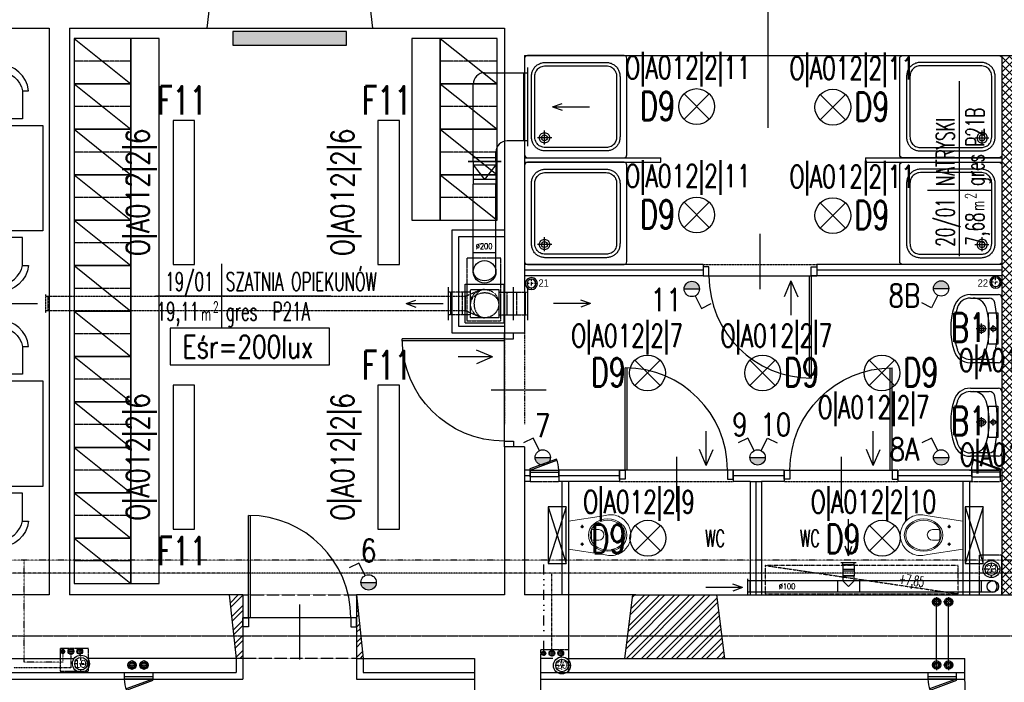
# Model space of a CAD drawing. Header units: inches. Extents: x -281236 to -70395, y 38777 to 102341.
# Tile 52 of 244: x -140595 to -139728, y 43650 to 44234. Entities that reach past the tile are written whole.
import ezdxf
from ezdxf.enums import TextEntityAlignment as Align

# ---------------------------------------------------------------- set-up
doc = ezdxf.new("R2010")
doc.units = ezdxf.units.IN
doc.header["$MEASUREMENT"] = 0
for name, pattern in [('00-inst$0$DASHDOT', [1, 0.5, -0.25, 0, -0.25]), ('CENTER', [2, 1.25, -0.25, 0.25, -0.25]), ('DASHDOT', [1, 0.5, -0.25, 0, -0.25]), ('DASHED', [0.75, 0.5, -0.25]), ('DASHED2', [0.375, 0.25, -0.125]), ('DIVIDE', [31.75, 12.7, -6.35, 0, -6.35, 0, -6.35])]:
    doc.linetypes.add(name, pattern=pattern)
doc.layers.get('0').update_dxf_attribs({"color": 101})
doc.layers.add('B-co-rury powrót', color=170, linetype='DASHED', lineweight=30)
doc.layers.add('ha_sc_proj', color=251, linetype='Continuous', lineweight=13)
for name, color, linetype in [('Drz---drzwi', 5, 'Continuous'), ('E-90', 6, 'Continuous'), ('E-OPIS-POM', 6, 'Continuous'), ('E35', 6, 'Continuous'), ('Ins-kan', 54, 'Continuous'), ('Ins-went', 141, 'Continuous'), ('Ins-went-opis', 141, 'Continuous'), ('Ins-wod', 152, 'Continuous'), ('Mco-piony', 10, 'Continuous'), ('Mks-piony', 86, 'Continuous'), ('Mw-cr-rury', 160, 'DIVIDE'), ('Mw-wc-rury', 160, 'DASHDOT'), ('Okn---okna', 5, 'Continuous'), ('Os-osie glowne', 8, 'CENTER'), ('piony_K_nr', 240, 'Continuous'), ('Sc-cegla pelna', 32, 'Continuous'), ('Sc-cegla pelna-hatch', 8, 'Continuous'), ('Sc-gazobeton', 45, 'Continuous'), ('Sc-gk', 120, 'Continuous'), ('Sc-gk-hatch', 8, 'Continuous'), ('Sc-nad', 5, 'DASHED2'), ('Sc-nadproza kon', 5, 'DASHED2'), ('Sc-systemowe', 150, 'Continuous'), ('stelaż_wc', 64, 'Continuous'), ('Suf-widok', 8, 'Continuous'), ('W-otwor-strop', 126, 'Continuous'), ('Wyp-grzejniki', 56, 'Continuous'), ('Wyp-meble', 155, 'Continuous'), ('Wyp-sanitar', 131, 'Continuous')]:
    doc.layers.add(name, color=color, linetype=linetype)
doc.styles.add('dwg_opis podstawowy', font='romans.shx', dxfattribs={"width": 0.9})
doc.styles.add('KA wymiar', font='romans.shx', dxfattribs={"width": 0.6})
doc.styles.add('ROMANS', font='romans', dxfattribs={"width": 0.85})
doc.styles.add('TYTUL2', font='ARIAL.TTF')
doc.linetypes.add('BATTING', pattern='A,0.0001,-0.1,[134,ltypeshp.shx,S=0.1,R=0,X=-0.1,Y=0],-0.2,[134,ltypeshp.shx,S=0.1,R=180,X=0.1,Y=0],-0.1', length=0.4001)
pattern_1 = [(45, (0.613, 0), (-6.6291261, 6.6291261), []), (45, (5.032, 0), (-6.6291261, 6.6291261), [])]

# ---------------------------------------------------------------- blocks, each defined once
blk = doc.blocks.new('W029')
for points in [[(-53.78, 76.9), (-59.03, 76.9, -0.895014), (-7.4, 76.9), (-12.96, 76.9, 0.825539), (-53.71, 76.86), (-53.71, 52.3), (-12.96, 52.3), (-12.96, 76.9)], [(8.36, 76.9), (3.1, 76.9, -0.895014), (54.73, 76.9), (49.18, 76.9, 0.825539), (8.43, 76.86), (8.43, 52.3), (49.18, 52.3), (49.18, 76.9)], [(-53.78, -76.9), (-59.03, -76.9, 0.895014), (-7.4, -76.9), (-12.96, -76.9, -0.825539), (-53.71, -76.86), (-53.71, -52.3), (-12.96, -52.3), (-12.96, -76.9)], [(8.36, -76.9), (3.1, -76.9, 0.895014), (54.73, -76.9), (49.18, -76.9, -0.825539), (8.43, -76.86), (8.43, -52.3), (49.18, -52.3), (49.18, -76.9)]]:
    blk.add_lwpolyline(points, format="xyb")
at = {"linetype": 'Continuous'}
blk.add_lwpolyline([(-71.54, 46.41), (71.54, 46.41), (71.54, -46.41), (-71.54, -46.41), (-71.54, 46.41)], dxfattribs=at)
blk = doc.blocks.new('_kdfjgkfh')
at = {"linetype": 'Continuous'}
for p, q in [((40, 0), (0, 0)), ((0, 0), (0, -50)), ((0, -50), (40, 0)), ((40, -50), (40, 0)), ((0, -50), (40, -50))]:
    blk.add_line(p, q, dxfattribs=at)
at = {"linetype": 'DASHED', "ltscale": 0.2}
blk.add_line((20, 0), (20, -50), dxfattribs=at)
blk = doc.blocks.new('pow')
for p, q in [((0, 0.523), (0, -0.523)), ((-1.075, 0), (1.78, 0))]:
    blk.add_line(p, q)
at = {"style": 'KA wymiar', "width": 0.6}
for s, height, p in [('2', 0.18, (-0.139, -0.27)), ('m', 0.21, (-0.333, -0.401))]:
    blk.add_text(s, height=height, dxfattribs=at).set_placement(p)
for tag, p in [('01', (-0.131, 0.084)), ('000.00', (-0.364, -0.401))]:
    blk.add_attdef(tag, text='', height=0.3, dxfattribs=at).set_placement(p, align=Align.RIGHT)
for tag, p in [('POMIESZCZENIE', (0.071, 0.084)), ('POSADZKA', (0.071, -0.401))]:
    blk.add_attdef(tag, p, '', height=0.3, dxfattribs=at)
blk = doc.blocks.new('_0630_DRZWI_90')
at = {"ltscale": 7}
for p, q in [((5, 8), (5, 98)), ((6.8, 8), (6.8, 97.98))]:
    blk.add_line(p, q, dxfattribs=at)
at = {"ltscale": 25}
for p, q in [((50, 19.7), (50, -28.9)), ((5, 8), (0, 8)), ((0, 8), (5, 8)), ((0, 0), (0, 8)), ((5, 0), (0, 0)), ((5, 0), (0, 0)), ((95, 8), (5, 8)), ((5, 8), (5, 0)), ((95, 8), (95, 0)), ((100, 8), (95, 8)), ((95, 0), (100, 0)), ((95, 0), (100, 0)), ((100, 0), (100, 8))]:
    blk.add_line(p, q, dxfattribs=at)
at = {"ltscale": 7}
blk.add_arc((5, 8), 90, 0, 90, dxfattribs=at)
blk = doc.blocks.new('umywalka_60x45')
at = {"ltscale": 25}
for p, q in [((-27, 0), (27, 0)), ((-30, -27.72), (-30, -3)), ((3, -7.5), (-3, -7.5)), ((0, -4.5), (0, -10.5)), ((30, -3), (30, -27.72)), ((-27, -27.72), (-27, -11.03)), ((0, -13.5), (0, -22.5)), ((27, -11.03), (27, -27.72)), ((4.5, -18), (-4.5, -18))]:
    blk.add_line(p, q, dxfattribs=at)
for centre, radius in [((0, -7.5), 2), ((0, -18), 3.5), ((0, -18), 2)]:
    blk.add_circle(centre, radius, dxfattribs=at)
for centre, radius, start, end in [((27, -3), 3, 0, 90), ((-27, -3), 3, 90, 180), ((-22, -11.03), 5, 100.52627, 180), ((0, -129.43), 125.43, 79.47373, 100.52627), ((22, -11.03), 5, 0, 79.47373), ((-15, -25.28), 12, 107.3129, 180), ((0, -73.4), 62.4, 72.6871, 107.3129), ((15, -25.28), 12, 0, 72.6871), ((-15, -27.72), 15, 180, 252.6871), ((-15, -27.72), 12, 180, 252.6871), ((15, -27.72), 12, 287.3129, 0), ((15, -27.72), 15, 287.3129, 0), ((0, 20.4), 65.4, 252.6871, 287.3129), ((0, 20.4), 62.4, 252.6871, 287.3129)]:
    blk.add_arc(centre, radius, start, end, dxfattribs=at)
blk = doc.blocks.new('_gslkflhklgj')
at = {"linetype": '00-inst$0$DASHDOT', "ltscale": 5}
for p, q in [((7.5, 0), (-7.5, 0)), ((0, -7.5), (0, 7.5))]:
    blk.add_line(p, q, dxfattribs=at)
for radius in [7.5, 5.5]:
    blk.add_circle((0, 0), radius)
blk = doc.blocks.new('_KOLO_WC_PODWIESZONE')
at = {"lineweight": 0}
for p, q in [((-12.21, 0), (-17.15, -30.7)), ((-12.21, 0), (12.21, 0)), ((12.21, 0), (17.15, -30.7)), ((-8.01, -11.98), (-9.42, -11.98)), ((-8.01, -11.98), (-8.01, -10.54)), ((-8.01, -11.98), (-6.53, -11.98)), ((-8.01, -11.98), (-8.01, -13.41)), ((7.49, -11.98), (6.08, -11.98)), ((7.49, -11.98), (7.49, -10.54)), ((7.49, -11.98), (8.97, -11.98)), ((7.49, -11.98), (7.49, -13.41)), ((-4.44, -21.51), (-4.44, -26.77)), ((-3.5, -20.21), (4, -20.21)), ((4.94, -21.51), (4.94, -26.77)), ((-17.15, -30.7), (-17.82, -35.14)), ((17.15, -30.7), (17.82, -35.14)), ((-17.82, -35.14), (-17.77, -39.69)), ((-17.77, -39.69), (-17.51, -41.08)), ((-17.51, -41.08), (-17.12, -42.53)), ((-17.12, -42.53), (-16.6, -43.93)), ((17.12, -42.53), (16.6, -43.93)), ((17.51, -41.08), (17.12, -42.53)), ((17.77, -39.69), (17.51, -41.08)), ((17.82, -35.14), (17.77, -39.69)), ((-16.6, -43.93), (-15.97, -45.29)), ((-15.97, -45.29), (-15.22, -46.59)), ((-15.22, -46.59), (-14.37, -47.83)), ((-14.37, -47.83), (-13.41, -48.99)), ((-13.41, -48.99), (-11.77, -50.6)), ((-11.77, -50.6), (-10, -51.94)), ((-10, -51.94), (-8.71, -52.72)), ((10, -51.94), (8.71, -52.72)), ((11.77, -50.6), (10, -51.94)), ((13.41, -48.99), (11.77, -50.6)), ((14.37, -47.83), (13.41, -48.99)), ((15.22, -46.59), (14.37, -47.83)), ((15.97, -45.29), (15.22, -46.59)), ((16.6, -43.93), (15.97, -45.29)), ((-8.71, -52.72), (-6.54, -53.77)), ((-6.54, -53.77), (-5.07, -54.25)), ((-5.07, -54.25), (-3.02, -54.72)), ((-3.02, -54.72), (-1.52, -54.92)), ((-1.52, -54.92), (0, -55)), ((1.52, -54.92), (0, -55)), ((3.02, -54.72), (1.52, -54.92)), ((5.07, -54.25), (3.02, -54.72)), ((6.54, -53.77), (5.07, -54.25)), ((8.71, -52.72), (6.54, -53.77))]:
    blk.add_line(p, q, dxfattribs=at)
for centre, radius, start, end in [((-3.24, -21.39), 1.2, 102.23395, 185.88986), ((3.75, -21.39), 1.2, 354.11014, 77.76605), ((0.25, -26.54), 4.7, 182.80221, 357.19779)]:
    blk.add_arc(centre, radius, start, end, dxfattribs=at)
for centre in [(-8.01, -11.98), (7.49, -11.98)]:
    blk.add_ellipse(centre, major_axis=(0.599, 0.599), ratio=1, start_param=5.497787, end_param=11.780972, dxfattribs=at)
for major_axis, ratio in [((0, -17), 0.838235), ((0, -15.54), 0.845174)]:
    blk.add_ellipse((0.05, -34.5), major_axis=major_axis, ratio=ratio, dxfattribs=at)
blk = doc.blocks.new('brod_90x90')
at = {"layer": 'Wyp-sanitar'}
for points in [[(17.53, -14.96), (17.53, 70.05), (17.32, 71.02), (16.77, 71.8), (15.96, 72.31), (14.99, 72.5), (-69.94, 72.5), (-70.9, 72.31), (-71.71, 71.79), (-72.27, 71.01), (-72.47, 70.05), (-72.47, -14.96), (-72.27, -15.95), (-71.73, -16.75), (-70.93, -17.3), (-69.94, -17.5), (14.99, -17.5), (15.99, -17.3), (16.79, -16.76), (17.33, -15.95)], [(-53.82, 66.5), (-1.14, 66.5), (-0.23, 66.48), (0.65, 66.41), (1.49, 66.29), (2.31, 66.13), (3.09, 65.93), (3.85, 65.68), (4.57, 65.39), (5.26, 65.07), (5.92, 64.7), (6.54, 64.3), (7.13, 63.86), (7.68, 63.39), (8.2, 62.89), (8.68, 62.35), (9.13, 61.78), (9.54, 61.18), (9.92, 60.56), (10.25, 59.9), (10.55, 59.22), (10.81, 58.51), (11.03, 57.78), (11.21, 57.03), (11.36, 56.26), (11.46, 55.46), (11.52, 54.65), (11.53, 53.82), (11.53, 53.82), (11.53, 1.18), (11.52, 0.37), (11.46, -0.42), (11.36, -1.2), (11.21, -1.96), (11.03, -2.7), (10.81, -3.42), (10.55, -4.13), (10.25, -4.8), (9.92, -5.46), (9.54, -6.09), (9.13, -6.69), (8.68, -7.26), (8.2, -7.81), (7.68, -8.32), (7.12, -8.8), (6.53, -9.24), (5.91, -9.65), (5.25, -10.02), (4.57, -10.36), (3.84, -10.65), (3.09, -10.91), (2.31, -11.12), (1.49, -11.28), (0.64, -11.4), (-0.23, -11.47), (-1.14, -11.5), (-1.14, -11.5), (-53.82, -11.5), (-54.7, -11.47), (-55.56, -11.39), (-56.4, -11.26), (-57.21, -11.08), (-57.99, -10.86), (-58.75, -10.58), (-59.48, -10.27), (-60.17, -9.91), (-60.84, -9.51), (-61.48, -9.07), (-62.08, -8.59), (-62.65, -8.07), (-63.18, -7.52), (-63.68, -6.94), (-64.14, -6.33), (-64.56, -5.68), (-64.94, -5.01), (-65.28, -4.31), (-65.58, -3.59), (-65.84, -2.84), (-66.05, -2.08), (-66.22, -1.29), (-66.34, -0.48), (-66.41, 0.34), (-66.44, 1.18), (-66.44, 53.82), (-66.41, 54.66), (-66.34, 55.48), (-66.22, 56.29), (-66.05, 57.08), (-65.84, 57.85), (-65.58, 58.6), (-65.28, 59.32), (-64.94, 60.02), (-64.56, 60.69), (-64.14, 61.34), (-63.68, 61.95), (-63.19, 62.53), (-62.65, 63.08), (-62.09, 63.59), (-61.48, 64.07), (-60.85, 64.51), (-60.18, 64.91), (-59.48, 65.27), (-58.75, 65.59), (-58, 65.86), (-57.21, 66.09), (-56.4, 66.26), (-55.56, 66.39), (-54.7, 66.47), (-53.82, 66.5)], [(-1.17, 63.5), (0.06, 63.45), (1.11, 63.3), (2.1, 63.07), (3.04, 62.76), (3.93, 62.36), (4.77, 61.86), (5.57, 61.24), (6.32, 60.49), (7, 59.56), (7.54, 58.59), (7.95, 57.56), (8.27, 56.45), (8.41, 55.56), (8.5, 54.69), (8.53, 53.79), (8.52, 0.64), (8.44, -0.39), (8.27, -1.32), (8.03, -2.21), (7.73, -3.05), (7.36, -3.85), (6.92, -4.6), (6.39, -5.3), (5.79, -5.95), (5.1, -6.55), (4.32, -7.11), (3.12, -7.7), (1.91, -8.11), (0.61, -8.38), (0.01, -8.44), (-0.57, -8.48), (-1.17, -8.5), (-54.37, -8.49), (-55.42, -8.38), (-56.43, -8.17), (-57.38, -7.88), (-58.27, -7.5), (-59.1, -7.05), (-59.87, -6.5), (-60.59, -5.87), (-61.26, -5.13), (-61.88, -4.31), (-62.46, -3.24), (-62.89, -2.16), (-63.19, -1.04), (-63.39, 0.16), (-63.44, 1.22), (-63.42, 54.33), (-63.28, 55.55), (-63.03, 56.7), (-62.65, 57.82), (-62.12, 58.93), (-61.47, 59.88), (-60.76, 60.71), (-59.95, 61.45), (-59.02, 62.11), (-58.03, 62.62), (-57.03, 63), (-56, 63.27), (-54.9, 63.45), (-53.78, 63.5)], [(0, 4.47), (0.93, 4.38), (1.79, 4.13), (2.55, 3.72), (3.21, 3.18), (3.75, 2.54), (4.16, 1.8), (4.41, 1), (4.5, 0.14), (4.41, -0.83), (4.16, -1.71), (3.75, -2.51), (3.21, -3.19), (2.55, -3.75), (1.79, -4.17), (0.93, -4.43), (0, -4.53), (-0.93, -4.43), (-1.79, -4.17), (-2.55, -3.75), (-3.21, -3.19), (-3.75, -2.51), (-4.16, -1.71), (-4.41, -0.83), (-4.5, 0.14), (-4.41, 1), (-4.16, 1.8), (-3.75, 2.54), (-3.21, 3.18), (-2.55, 3.72), (-1.79, 4.13), (-0.93, 4.38)], [(0, -2.65), (-1.02, -2.44), (-1.85, -1.88), (-2.42, -1.05), (-2.62, -0.03), (-2.42, 1), (-1.85, 1.83), (-1.02, 2.39), (0, 2.6), (1.02, 2.39), (1.85, 1.83), (2.42, 1), (2.62, -0.03), (2.42, -1.05), (1.85, -1.88), (1.02, -2.44)]]:
    blk.add_lwpolyline(points, close=True, dxfattribs=at)
for points in [[(5.92, 0), (-6.53, 0)], [(0, 6.43), (0, -6.07)]]:
    blk.add_lwpolyline(points, dxfattribs=at)
blk = doc.blocks.new('ks110')
at = {"layer": 'Mks-piony', "color": 8, "linetype": '00-inst$0$DASHDOT', "ltscale": 5}
for p, q in [((661.7, 3062.2), (661.7, 3077.2)), ((654.2, 3069.7), (669.2, 3069.7))]:
    blk.add_line(p, q, dxfattribs=at)
at = {"layer": 'Mks-piony', "color": 8}
blk.add_circle((661.7, 3069.7), 7.5, dxfattribs=at)
at = {"layer": 'Mks-piony'}
blk.add_circle((661.7, 3069.7), 5.5, dxfattribs=at)
blk = doc.blocks.new('_vxkdjhgkljhkgjhk')
for q in [(14.01, 6.02), (30.24, 0)]:
    blk.add_line((0, 0), q)
blk = doc.blocks.new('pco')
at = {"layer": 'Mco-piony', "color": 9, "linetype": 'DASHDOT', "ltscale": 3}
for p, q in [((-2604.8, -19.8), (-2604.8, -8.9)), ((-2599.4, -14.3), (-2610.3, -14.3))]:
    blk.add_line(p, q, dxfattribs=at)
at = {"layer": 'Mco-piony', "color": 9}
blk.add_circle((-2604.8, -14.3), 4.53, dxfattribs=at)
at = {"layer": 'Mco-piony'}
blk.add_circle((-2604.8, -14.3), 3.2, dxfattribs=at)
at = {"layer": 'Mco-piony', "color": 8}
blk.add_circle((-2604.8, -14.3), 2.6, dxfattribs=at)
blk = doc.blocks.new('pion_woda')
at = {"layer": 'Ins-wod'}
for p, q in [((3, 0), (-3, 0)), ((0, 3), (0, -3))]:
    blk.add_line(p, q, dxfattribs=at)
for centre, radius in [((0, 0.02), 2.55), ((0, 0), 2)]:
    blk.add_circle(centre, radius, dxfattribs=at)
blk = doc.blocks.new('pion_mały')
at = {"layer": 'Ins-wod'}
for p, q in [((0, 2.08), (0, -2.12)), ((2.1, -0.02), (-2.1, -0.02))]:
    blk.add_line(p, q, dxfattribs=at)
for centre, radius in [((0, 0), 1.79), ((0, -0.02), 1.4)]:
    blk.add_circle(centre, radius, dxfattribs=at)
blk = doc.blocks.new('WW_piony')
for name, p in [('pion_mały', (0, 0)), ('pion_woda', (7.18, 0.12)), ('pion_woda', (14.93, 0.15))]:
    blk.add_blockref(name, p)
blk = doc.blocks.new('rewizja')
at = {"layer": 'Wyp-meble'}
for p, q in [((-25, 6), (-25, 0)), ((-25, 6), (0, 6)), ((-25, 4), (-25, 2)), ((0, 2), (-25, 2)), ((0, 6), (0, 0)), ((0, 0), (-25, 0))]:
    blk.add_line(p, q, dxfattribs=at)
blk.add_lwpolyline([(-23.15, -9.49), (0.34, -0.94), (0, 0), (-23.49, -8.55)], close=True, dxfattribs=at)
blk.add_arc((0, 0), 25, 180, 202.29244, dxfattribs=at)
blk = doc.blocks.new('0630_STRZAŁKA')
at = {"ltscale": 0.5}
for points in [[(0, 0), (-3.03, -8.56)], [(0, 0), (0, -32.43)], [(0, 0), (3.03, -8.56)]]:
    blk.add_lwpolyline(points, dxfattribs=at)
blk = doc.blocks.new('*U199')
at = {"color": 0, "linetype": 'ByBlock', "lineweight": -2}
blk.add_circle((0, 0), 100, dxfattribs=at)
at = {"color": 4, "linetype": 'Continuous'}
blk.add_ellipse((0, 0), major_axis=(0, 100), ratio=0.75, start_param=3.141593, end_param=6.283185, dxfattribs=at)
blk = doc.blocks.new('grzejnik_100')
at = {"layer": 'Wyp-grzejniki'}
h = blk.add_hatch(dxfattribs=at)
h.set_pattern_fill('DOTS', color=256, scale=0.5, style=0)
h.set_pattern_definition([(0, (-77492.90915, 37823.9399), (0.396875, 0.79375), [0, -0.79375])])
h.paths.add_polyline_path([(0, -100), (12, -100), (12, 0), (0, 0)])
blk.add_lwpolyline([(12, 0), (0, 0), (0, -100), (12, -100)], close=True, dxfattribs=at)

msp = doc.modelspace()

# ---------------------------------------------------------------- hatches: boundary and pattern name
at = {"layer": 'E35'}
for points in [[(-139996.71, 43996.57, 1), (-140010.21, 43996.57)], [(-139777.16, 43997.05, 1), (-139790.66, 43997.05)], [(-140141.41, 43848.24, 1), (-140127.91, 43848.24)], [(-139952.23, 43848.24, 1), (-139938.73, 43848.24)], [(-139790.66, 43848.24, 1), (-139777.16, 43848.24)], [(-140294.74, 43738.24, 1), (-140281.24, 43738.24)]]:
    msp.add_hatch(color=256, dxfattribs=at).paths.add_polyline_path(points)
at = {"layer": 'ha_sc_proj', "linetype": 'Continuous', "ltscale": 10}
h = msp.add_hatch(dxfattribs=at)
h.set_pattern_fill('ANSI37', color=256, scale=40, style=0)
h.set_pattern_definition([(45, (0.613, 0), (-3.5355339, 3.5355339), []), (135, (0.613, 0), (-3.5355339, -3.5355339), [])])
h.paths.add_polyline_path([(-139718.37, 44202.13), (-139730.37, 44202.13), (-139730.37, 43727.16), (-139718.37, 43727.16)])
at = {"layer": 'Sc-cegla pelna-hatch'}
h = msp.add_hatch(dxfattribs=at)
h.set_pattern_fill('ANSI32', color=256, scale=25, style=0)
h.set_pattern_definition(pattern_1)
h.paths.add_polyline_path([(-140398.72, 43727.16), (-140410.72, 43727.16), (-140404.72, 43671.21), (-140398.72, 43671.21)])
h.paths.add_polyline_path([(-140298.72, 43727.16), (-140298.72, 43671.2), (-140292.72, 43671.19)])
h = msp.add_hatch(dxfattribs=at)
h.set_pattern_fill('ANSI32', color=256, scale=25, style=0)
h.set_pattern_definition(pattern_1)
h.paths.add_polyline_path([(-139981.63, 43727.16), (-140055.66, 43727.16), (-140062.64, 43671.16), (-139974.65, 43671.16)])

# ---------------------------------------------------------------- linework, layer by layer
at = {"color": 4, "linetype": 'Continuous'}
for p, q in [((-140148.25, 44191.45, -2), (-140148.25, 44122.45, -2)), ((-140151.75, 44186.95, -2), (-140151.75, 44126.95, -2)), ((-140217.62, 43969.17), (-140217.62, 43998.17)), ((-140148.1, 43998.17), (-140148.1, 43969.17)), ((-140215.62, 43973.67), (-140215.62, 43993.67)), ((-140202.85, 43989.92), (-140202.85, 43977.42)), ((-140150.1, 43993.67), (-140150.1, 43973.67))]:
    msp.add_line(p, q, dxfattribs=at)
at = {"color": 1, "linetype": 'Continuous', "lineweight": -2}
msp.add_line((-140200.42, 44108.95, -2), (-140171.42, 44108.95, -2), dxfattribs=at)
at = {"color": 5, "linetype": 'Continuous', "lineweight": -2}
for p, q in [((-140160.4, 43969.17), (-140160.4, 43998.17)), ((-140202.85, 43977.42), (-140202.85, 43989.92))]:
    msp.add_line(p, q, dxfattribs=at)
at = {"color": 3, "linetype": 'Continuous', "lineweight": -2}
msp.add_line((-139952.02, 43739.65), (-139952.02, 43729.65), dxfattribs=at)
at = {"layer": 'B-co-rury powrót'}
msp.add_line((-139777.35, 43665.46, 0), (-139777.35, 43721, 0), dxfattribs=at)
at = {"layer": 'E35'}
for p, q in [((-139936.43, 44324.47), (-139936.43, 44138.42)), ((-140010.31, 44168.35), (-139988.04, 44146.07)), ((-140010.31, 44146.07), (-139988.04, 44168.35)), ((-139868.13, 44167.77), (-139890.41, 44145.49)), ((-139868.13, 44145.49), (-139890.41, 44167.77)), ((-140010.31, 44072.88), (-139988.04, 44050.61)), ((-140010.31, 44050.61), (-139988.04, 44072.88)), ((-139868.13, 44072.3), (-139890.41, 44050.03)), ((-139868.13, 44050.03), (-139890.41, 44072.3)), ((-139790.66, 43997.05), (-139777.16, 43997.05)), ((-140010.21, 43996.57), (-139996.71, 43996.57)), ((-140000.44, 43990.54), (-139994.91, 43979.5)), ((-139786.93, 43991.02), (-139792.46, 43979.98)), ((-139994.91, 43979.5), (-139986.37, 43983.77)), ((-139792.46, 43979.98), (-139800.99, 43984.26)), ((-140053.6, 43933.78), (-140031.33, 43911.51)), ((-140053.6, 43911.51), (-140031.33, 43933.78)), ((-139929.99, 43933.78), (-139952.27, 43911.51)), ((-139929.99, 43911.51), (-139952.27, 43933.78)), ((-139824.92, 43933.78), (-139847.19, 43911.51)), ((-139824.92, 43911.51), (-139847.19, 43933.78)), ((-140143.2, 43865.31), (-140151.74, 43861.04)), ((-140137.68, 43854.27), (-140143.2, 43865.31)), ((-139954.03, 43865.31), (-139962.56, 43861.04)), ((-139948.5, 43854.27), (-139954.03, 43865.31)), ((-139942.46, 43854.27), (-139936.93, 43865.31)), ((-139936.93, 43865.31), (-139928.39, 43861.04)), ((-139792.46, 43865.31), (-139800.99, 43861.04)), ((-139786.93, 43854.27), (-139792.46, 43865.31)), ((-140141.41, 43848.24), (-140127.91, 43848.24)), ((-139952.23, 43848.24), (-139938.73, 43848.24)), ((-139790.66, 43848.24), (-139777.16, 43848.24)), ((-140053.27, 43766.02), (-140030.99, 43788.3)), ((-140053.27, 43788.3), (-140030.99, 43766.02)), ((-139846.95, 43766.02), (-139824.68, 43788.3)), ((-139846.95, 43788.3), (-139824.68, 43766.02)), ((-140296.53, 43755.31), (-140305.07, 43751.04)), ((-140291.01, 43744.27), (-140296.53, 43755.31)), ((-140294.74, 43738.24), (-140281.24, 43738.24))]:
    msp.add_line(p, q, dxfattribs=at)
for points in [[(-140460.22, 44144.86), (-140460.22, 44018.26), (-140441.22, 44018.26), (-140441.22, 44144.86)], [(-140279.83, 44144.86), (-140279.83, 44018.26), (-140260.83, 44018.26), (-140260.83, 44144.86)], [(-139733.9, 43947.97), (-139742.18, 43947.97), (-139742.18, 43975.66), (-139733.9, 43975.66)], [(-140460.22, 43911.82), (-140460.22, 43785.22), (-140441.22, 43785.22), (-140441.22, 43911.82)], [(-140279.83, 43911.82), (-140279.83, 43785.22), (-140260.83, 43785.22), (-140260.83, 43911.82)], [(-139733.9, 43865.68), (-139742.18, 43865.68), (-139742.18, 43893.38), (-139733.9, 43893.38)]]:
    msp.add_lwpolyline(points, close=True, dxfattribs=at)
at = {"layer": 'E35', "linetype": 'Continuous', "ltscale": 0.3}
msp.add_lwpolyline([(-140462.85, 43929.9), (-140322.51, 43929.9), (-140322.51, 43962.18), (-140462.85, 43962.18)], close=True, dxfattribs=at)
at = {"layer": 'E35'}
for centre, radius in [((-139999.17, 44157.21), 15.75), ((-139879.27, 44156.63), 15.75), ((-139999.17, 44061.74), 15.75), ((-139879.27, 44061.16), 15.75), ((-140003.46, 43996.57), 6.75), ((-139783.91, 43997.05), 6.75), ((-140042.47, 43922.65), 15.75), ((-139941.13, 43922.65), 15.75), ((-139836.06, 43922.65), 15.75), ((-140134.66, 43848.24), 6.75), ((-139945.48, 43848.24), 6.75), ((-139783.91, 43848.24), 6.75), ((-140042.13, 43777.16), 15.75), ((-139835.81, 43777.16), 15.75), ((-140287.99, 43738.24), 6.75)]:
    msp.add_circle(centre, radius, dxfattribs=at)
at = {"layer": 'Ins-went'}
for p, q in [((-140185.92, 44186.95, -2), (-140148.25, 44186.95, -2)), ((-140195.92, 44108.95, -2), (-140195.92, 44176.95, -2)), ((-140148.25, 44126.95, -2), (-140165.92, 44126.95, -2)), ((-140175.92, 44111.95, -2), (-140195.92, 44111.95, -2)), ((-140175.92, 44108.95, -2), (-140175.92, 44116.95, -2)), ((-140171.42, 44108.95, -2), (-140200.42, 44108.95, -2)), ((-140195.92, 44108.95, -2), (-140195.92, 44105.95, -2)), ((-140195.92, 44105.95, -2), (-140175.92, 44105.95, -2)), ((-140195.92, 44105.95, -2), (-140195.92, 44092.95, -2)), ((-140195.92, 44105.95, -2), (-140185.92, 44092.95, -2)), ((-140175.92, 44105.95, -2), (-140185.92, 44092.95, -2)), ((-140175.92, 44108.95, -2), (-140175.92, 44105.95, -2)), ((-140175.92, 44105.95, -2), (-140175.92, 44092.95, -2)), ((-140195.92, 44092.95, -2), (-140195.92, 44088.95, -2)), ((-140175.92, 44092.95, -2), (-140195.92, 44092.95, -2)), ((-140175.92, 44092.95, -2), (-140175.92, 44088.95, -2)), ((-140175.92, 44088.95, -2), (-140195.92, 44088.95, -2)), ((-140195.92, 44028.65, -2), (-140175.92, 44028.65, -2)), ((-140195.92, 44011.65, -2), (-140195.92, 44028.65, -2)), ((-140175.92, 44011.65, -2), (-140175.92, 44028.65, -2)), ((-140202.85, 43966.67), (-140202.85, 44000.67)), ((-140202.85, 44000.67), (-140168.85, 44000.67)), ((-140168.85, 44000.67), (-140168.85, 43966.67)), ((-140198.35, 43996.17), (-140173.35, 43996.17)), ((-140173.35, 43996.17), (-140173.35, 43971.17)), ((-140173.35, 43971.17), (-140198.35, 43971.17)), ((-140202.85, 43966.67), (-140168.85, 43966.67)), ((-139872.19, 43755.65), (-139858.69, 43755.65)), ((-139870.44, 43753.65), (-139870.44, 43755.65)), ((-139860.44, 43753.65), (-139860.44, 43755.65)), ((-139860.44, 43753.65), (-139870.44, 43753.65)), ((-139870.44, 43753.65), (-139860.44, 43753.65)), ((-139870.44, 43753.65), (-139870.44, 43744.15)), ((-139860.44, 43749.65), (-139870.44, 43749.65)), ((-139860.44, 43748.15), (-139870.44, 43748.15)), ((-139860.44, 43753.65), (-139860.44, 43744.15)), ((-139954.02, 43727.9), (-139954.02, 43741.4)), ((-139952.02, 43739.65), (-139954.02, 43739.65)), ((-139738.37, 43739.65), (-139952.02, 43739.65)), ((-139952.02, 43729.65), (-139952.02, 43739.65)), ((-139874.94, 43729.65), (-139874.94, 43739.65)), ((-139870.44, 43744.15), (-139860.44, 43744.15)), ((-139870.44, 43744.15), (-139870.44, 43739.65)), ((-139860.44, 43744.15), (-139870.44, 43744.15)), ((-139870.44, 43739.65), (-139865.44, 43734.65)), ((-139865.44, 43734.65), (-139860.44, 43739.65)), ((-139860.44, 43739.65), (-139860.44, 43744.15)), ((-139855.94, 43739.65), (-139855.94, 43729.65)), ((-139748.37, 43729.65), (-139748.37, 43739.65)), ((-139738.37, 43739.65), (-139748.37, 43739.65)), ((-139952.02, 43729.65), (-139954.02, 43729.65)), ((-139738.37, 43729.65), (-139952.02, 43729.65)), ((-139738.37, 43729.65), (-139748.37, 43729.65))]:
    msp.add_line(p, q, dxfattribs=at)
at = {"layer": 'Ins-went', "linetype": 'DASHED', "ltscale": 0.5}
for p, q in [((-140572.31, 43975.67), (-140572.31, 43991.67)), ((-140202.85, 43989.92), (-140572.31, 43989.92)), ((-140570.31, 43989.92), (-140570.31, 43977.42)), ((-140190.83, 43995.14), (-140202.85, 43989.92)), ((-140202.85, 43977.42), (-140572.31, 43977.42)), ((-140190.83, 43972.21), (-140202.85, 43977.42))]:
    msp.add_line(p, q, dxfattribs=at)
at = {"layer": 'Ins-went', "linetype": 'DASHED', "ltscale": 0.2}
for p, q in [((-140198.35, 43993.67), (-140217.62, 43993.67)), ((-140205.35, 43973.67), (-140205.35, 43993.67)), ((-140198.35, 43971.17), (-140198.35, 43996.17)), ((-140173.35, 43993.67), (-140148.1, 43993.67)), ((-140166.35, 43993.67), (-140166.35, 43973.67)), ((-140157.4, 43973.67), (-140157.4, 43993.67)), ((-140198.35, 43973.67), (-140217.62, 43973.67)), ((-140173.35, 43973.67), (-140148.1, 43973.67))]:
    msp.add_line(p, q, dxfattribs=at)
at = {"layer": 'Ins-went'}
for points in [[(-140195.92, 44011.65), (-140195.92, 44088.95)], [(-140175.92, 44011.65), (-140175.92, 44088.95)]]:
    msp.add_lwpolyline(points, dxfattribs=at)
for centre, radius in [((-140185.92, 44011.65, -2), 10), ((-139738.37, 43734.65), 5)]:
    msp.add_circle(centre, radius, dxfattribs=at)
at = {"layer": 'Ins-went', "linetype": 'DASHED', "ltscale": 0.2}
msp.add_circle((-140185.85, 43983.67), 12.5, dxfattribs=at)
at = {"layer": 'Ins-went'}
for centre in [(-140185.92, 44176.95, -2), (-140165.92, 44116.95, -2)]:
    msp.add_arc(centre, 10, 90, 180, dxfattribs=at)
at = {"layer": 'Ins-went', "linetype": 'DASHED', "ltscale": 0.2}
for major_axis in [(-12.5, 0), (0, -12.5)]:
    msp.add_ellipse((-140185.85, 43983.67), major_axis=major_axis, ratio=0.75, start_param=3.141593, end_param=6.283185, dxfattribs=at)
at = {"layer": 'Ins-went'}
msp.add_ellipse((-139738.37, 43734.65), major_axis=(0, 5), ratio=0.75, start_param=3.141593, end_param=6.283185, dxfattribs=at)
at = {"layer": 'Mco-piony'}
msp.add_line((-139787.88, 43665.46, 0), (-139787.88, 43721, 0), dxfattribs=at)
at = {"layer": 'Mw-cr-rury', "ltscale": 0.03}
for p, q in [((-139252.46, 43757.86), (-141699.44, 43757.86)), ((-140591.32, 43668.13), (-140591.32, 43757.86)), ((-140557.28, 43668.13), (-140591.32, 43668.13)), ((-140557.28, 43675.28), (-140557.28, 43668.13))]:
    msp.add_line(p, q, dxfattribs=at)
at = {"layer": 'Mw-cr-rury', "ltscale": 0.7}
msp.add_line((-140133.81, 43677.92), (-140133.81, 43757.86), dxfattribs=at)
at = {"layer": 'Mw-wc-rury'}
for p, q in [((-139268.39, 43746.31), (-141714.75, 43746.31)), ((-140126.63, 43677.96), (-140126.63, 43746.31)), ((-140550.1, 43675.52), (-140550.1, 43663.15)), ((-140550.1, 43663.15), (-140600.46, 43663.15))]:
    msp.add_line(p, q, dxfattribs=at)
at = {"layer": 'Okn---okna'}
msp.add_line((-140430.5, 44226.16), (-140284.5, 44226.16), dxfattribs=at)
at = {"layer": 'Os-osie glowne'}
msp.add_lwpolyline([(-143378.77, 43691.16), (-138190.25, 43691.16)], dxfattribs=at)
at = {"layer": 'Sc-cegla pelna'}
for p, q in [((-140696.31, 44226.16), (-140569.31, 44226.16)), ((-140569.31, 44226.16), (-140569.31, 43727.16)), ((-140551.46, 44226.16), (-140430.5, 44226.16)), ((-140168.47, 44226.16), (-140168.47, 43957.65)), ((-140150.66, 44202.16), (-140150.66, 43957.65)), ((-139944.37, 44202.16), (-139718.37, 44202.13)), ((-139730.37, 44202.13), (-139730.37, 43727.16)), ((-139730.37, 44202.13), (-139718.37, 44202.13)), ((-140150.66, 43957.65), (-140168.47, 43957.65)), ((-140168.47, 43857.65), (-140168.47, 43727.16)), ((-140150.66, 43857.65), (-140168.47, 43857.65)), ((-140150.66, 43857.65), (-140150.66, 43727.16)), ((-140111.78, 43678.98), (-140111.78, 43727.16)), ((-139981.63, 43727.16), (-139370.8, 43727.16)), ((-139730.37, 43727.16), (-139718.37, 43727.16)), ((-140712.72, 43671.25), (-140547.23, 43671.23)), ((-140292.72, 43671.19), (-140194.78, 43671.18)), ((-140114.11, 43671.17), (-140062.64, 43671.16)), ((-139974.65, 43671.16), (-139762.95, 43671.16)), ((-139762.72, 43631.16), (-139762.95, 43671.16))]:
    msp.add_line(p, q, dxfattribs=at)
for points in [[(-140427.5, 44288.16), (-140427.5, 44251.64), (-140427.5, 44251.64), (-140430.5, 44226.16)], [(-140287.5, 44288.16), (-140287.5, 44251.64), (-140287.5, 44251.64), (-140284.5, 44226.16), (-140168.47, 44226.16)], [(-140551.46, 44226.16), (-140551.46, 43727.16)], [(-140150.66, 44202.16), (-139944.37, 44202.16)], [(-140569.31, 43727.16), (-140712.72, 43727.16)], [(-140410.72, 43727.16), (-140551.46, 43727.16)], [(-140410.72, 43727.16), (-140404.72, 43671.21), (-140535.31, 43671.23)], [(-140168.47, 43727.16), (-140298.72, 43727.16)], [(-140298.72, 43727.16), (-140292.72, 43671.19)], [(-140052.66, 43727.16), (-140150.66, 43727.16)], [(-140055.66, 43727.16), (-140062.64, 43671.16)], [(-139981.63, 43727.16), (-139974.65, 43671.16)], [(-140194.78, 43671.18), (-140194.78, 43623.18)], [(-140125.94, 43671.17), (-140136.78, 43671.17), (-140136.78, 43623.18)]]:
    msp.add_lwpolyline(points, dxfattribs=at)
at = {"layer": 'Sc-gazobeton'}
for p, q in [((-140398.72, 43727.16), (-140410.72, 43727.16)), ((-140398.72, 43727.16), (-140398.72, 43671.21)), ((-140298.72, 43727.16), (-140298.72, 43671.2)), ((-140398.72, 43671.21), (-140404.72, 43671.21)), ((-140298.72, 43671.2), (-140292.72, 43671.19))]:
    msp.add_line(p, q, dxfattribs=at)
for points in [[(-140055.66, 43727.16), (-139981.63, 43727.16)], [(-140062.64, 43671.16), (-139974.65, 43671.16)]]:
    msp.add_lwpolyline(points, dxfattribs=at)
at = {"layer": 'Sc-gk'}
for p, q in [((-140214.47, 43957.65), (-140214.47, 44048.65)), ((-140214.47, 44048.65), (-140168.47, 44048.65)), ((-140208.47, 43963.65), (-140208.47, 44042.65)), ((-140208.47, 44042.65), (-140168.47, 44042.65)), ((-139993.37, 44018.13), (-140150.66, 44018.13)), ((-139993.37, 44018.13), (-139993.37, 44008.13)), ((-139893.37, 44018.13), (-139893.37, 44008.13)), ((-139730.37, 44018.13), (-139893.37, 44018.13)), ((-139993.37, 44008.13), (-140150.66, 44008.13)), ((-139730.37, 44008.13), (-139893.37, 44008.13)), ((-140168.47, 43963.65), (-140208.47, 43963.65)), ((-140168.47, 43957.65), (-140214.47, 43957.65)), ((-140145.66, 43837.16), (-140150.66, 43837.16)), ((-140145.66, 43837.16), (-140145.66, 43827.16)), ((-140067.02, 43837.16), (-140120.66, 43837.16)), ((-140120.66, 43837.16), (-140120.66, 43827.16)), ((-140067.02, 43837.16), (-140067.02, 43827.16)), ((-139922.02, 43837.16), (-139967.02, 43837.16)), ((-139967.02, 43837.16), (-139967.02, 43827.16)), ((-139922.02, 43837.16), (-139922.02, 43827.16)), ((-139822.02, 43837.16), (-139822.02, 43827.16)), ((-139756.87, 43837.16), (-139821.02, 43837.16)), ((-139756.87, 43837.16), (-139756.87, 43827.16)), ((-139730.37, 43837.16), (-139731.87, 43837.16)), ((-139731.87, 43837.16), (-139731.87, 43827.16)), ((-140145.66, 43827.16), (-140150.66, 43827.16)), ((-140067.02, 43827.16), (-140120.66, 43827.16)), ((-140118.02, 43827.16), (-140118.02, 43727.16)), ((-140112.02, 43827.16), (-140112.02, 43727.16)), ((-139952.02, 43827.16), (-139967.02, 43827.16)), ((-139952.02, 43827.16), (-139952.02, 43727.16)), ((-139952.02, 43827.16), (-139942.02, 43827.16)), ((-139922.02, 43827.16), (-139942.02, 43827.16)), ((-139942.02, 43827.16), (-139942.02, 43727.16)), ((-139756.87, 43827.16), (-139822.02, 43827.16)), ((-139764.87, 43827.16), (-139764.87, 43727.16)), ((-139758.87, 43827.16), (-139758.87, 43727.16)), ((-139730.37, 43827.16), (-139731.87, 43827.16)), ((-140404.72, 43671.21), (-140404.72, 43658.98)), ((-140398.72, 43671.21), (-140398.72, 43652.98)), ((-140298.72, 43671.2), (-140298.72, 43652.98)), ((-140292.72, 43671.2), (-140292.72, 43658.98)), ((-140706.72, 43658.98), (-140404.72, 43658.98)), ((-140292.72, 43658.98), (-140194.78, 43658.98)), ((-140136.78, 43658.98), (-139762.88, 43658.98)), ((-140712.72, 43652.98), (-140398.72, 43652.98)), ((-140298.72, 43652.98), (-140194.78, 43652.98)), ((-140136.78, 43652.98), (-139762.84, 43652.98))]:
    msp.add_line(p, q, dxfattribs=at)
at = {"layer": 'Sc-gk', "linetype": 'DASHED2', "ltscale": 0.3}
for p, q in [((-140145.66, 43837.16), (-140120.66, 43837.16)), ((-139758.87, 43837.16), (-139731.87, 43837.16)), ((-140145.66, 43827.16), (-140120.66, 43827.16)), ((-139758.87, 43827.16), (-139731.87, 43827.16))]:
    msp.add_line(p, q, dxfattribs=at)
at = {"layer": 'Sc-gk-hatch', "linetype": 'BATTING', "ltscale": 0.22}
for p, q in [((-139993.37, 44013.13), (-140150.66, 44013.13)), ((-139730.37, 44013.13), (-139892.64, 44013.13)), ((-140145.66, 43832.16), (-140150.66, 43832.16)), ((-140067.02, 43832.16), (-140120.66, 43832.16)), ((-139922.02, 43832.16), (-139967.02, 43832.16)), ((-139756.87, 43832.16), (-139822.02, 43832.16)), ((-139730.37, 43832.16), (-139731.87, 43832.16)), ((-139947.02, 43827.16), (-139947.02, 43727.16))]:
    msp.add_line(p, q, dxfattribs=at)
at = {"layer": 'Sc-nad'}
for p, q in [((-139993.37, 44018.13), (-139893.37, 44018.13)), ((-140067.02, 43827.16), (-139967.02, 43827.16)), ((-139922.02, 43827.16), (-139822.02, 43827.16))]:
    msp.add_line(p, q, dxfattribs=at)
at = {"layer": 'Sc-nad', "ltscale": 4}
for p, q in [((-140168.47, 43957.65), (-140168.47, 43877.65)), ((-140150.66, 43957.65), (-140150.66, 43877.65))]:
    msp.add_line(p, q, dxfattribs=at)
at = {"layer": 'Sc-nadproza kon', "linetype": 'DASHDOT', "ltscale": 0.5}
for points in [[(-140398.72, 43727.16), (-140298.72, 43727.16)], [(-140298.72, 43671.2), (-140398.72, 43671.21)]]:
    msp.add_lwpolyline(points, dxfattribs=at)
at = {"layer": 'Sc-systemowe'}
for p, q in [((-140150.66, 44112.13), (-140030.66, 44112.13)), ((-140030.66, 44108.13), (-140030.66, 44112.13)), ((-139850.37, 44112.13), (-139730.37, 44112.13)), ((-139850.37, 44112.13), (-139850.37, 44108.13)), ((-140150.66, 44108.13), (-140030.66, 44108.13)), ((-139850.37, 44108.13), (-139730.37, 44108.13))]:
    msp.add_line(p, q, dxfattribs=at)
at = {"layer": 'stelaż_wc', "ltscale": 5}
for p, q in [((-140130.02, 43804.81), (-140114.02, 43754.81)), ((-140114.02, 43804.81), (-140130.02, 43754.81)), ((-139762.87, 43804.81), (-139746.87, 43754.81)), ((-139746.87, 43804.81), (-139762.87, 43754.81))]:
    msp.add_line(p, q, dxfattribs=at)
for points in [[(-140114.02, 43754.81), (-140114.02, 43804.81), (-140130.02, 43804.81), (-140130.02, 43754.81)], [(-139746.87, 43754.81), (-139746.87, 43804.81), (-139762.87, 43804.81), (-139762.87, 43754.81)]]:
    msp.add_lwpolyline(points, close=True, dxfattribs=at)
at = {"layer": 'Suf-widok', "linetype": 'DIVIDE', "ltscale": 0.02}
msp.add_line((-139938.87, 43753.16), (-139768.87, 43728.16), dxfattribs=at)
msp.add_lwpolyline([(-139768.87, 43728.16), (-139768.87, 43753.16), (-139938.87, 43753.16), (-139938.87, 43728.16)], close=True, dxfattribs=at)
at = {"layer": 'W-otwor-strop', "linetype": 'DASHED2', "ltscale": 0.3}
for points in [[(-140201.47, 43968.65), (-140171.47, 43968.65), (-140171.47, 44023.65), (-140201.47, 44023.65)], [(-139750.37, 43727.16), (-139730.37, 43727.16), (-139730.37, 43762.16), (-139750.37, 43762.16)], [(-140534.52, 43660.09), (-140534.52, 43680.09), (-140559.52, 43680.09), (-140559.52, 43660.09)], [(-140111.78, 43658.98), (-140111.78, 43678.98), (-140136.78, 43678.98), (-140136.78, 43658.98)]]:
    msp.add_lwpolyline(points, close=True, dxfattribs=at)
at = {"layer": 'Wyp-meble'}
for points in [[(-140472.3, 44217.13), (-140497.3, 44217.13), (-140497.3, 43737.13), (-140472.3, 43737.13)], [(-140224.91, 44217.13), (-140249.91, 44217.13), (-140249.91, 44057.13), (-140224.91, 44057.13)]]:
    msp.add_lwpolyline(points, close=True, dxfattribs=at)

# ---------------------------------------------------------------- block references
at = {"rotation": 180}
msp.add_blockref('rewizja', (-140145.66, 43837.16), dxfattribs=at)
at = {"xscale": -1, "rotation": 180}
msp.add_blockref('rewizja', (-139731.87, 43837.16), dxfattribs=at)
for name, p in [('WW_piony', (-140557.28, 43677.4)), ('WW_piony', (-140133.81, 43675.84)), ('rewizja', (-140478.12, 43652.98)), ('rewizja', (-139770.57, 43652.98))]:
    msp.add_blockref(name, p)
at = {"layer": 'Drz---drzwi', "rotation": 180}
msp.add_blockref('_0630_DRZWI_90', (-139893.37, 44016.13), dxfattribs=at)
at = {"layer": 'Drz---drzwi', "xscale": -1, "rotation": 90}
msp.add_blockref('_0630_DRZWI_90', (-140160.47, 43957.65), dxfattribs=at)
at = {"layer": 'Drz---drzwi'}
for p in [(-140067.02, 43829.16), (-140398.72, 43699.16)]:
    msp.add_blockref('_0630_DRZWI_90', p, dxfattribs=at)
at = {"layer": 'Drz---drzwi', "xscale": -1}
msp.add_blockref('_0630_DRZWI_90', (-139822.02, 43829.16), dxfattribs=at)
at = {"layer": 'E-OPIS-POM', "xscale": 54, "yscale": 54, "zscale": 54, "rotation": 90}
msp.add_blockref('pow', (-139767.65, 44083.46), dxfattribs=at).add_auto_attribs({'000.00': '7,68', '01': '20/01', 'POMIESZCZENIE': 'NATRYSKI', 'POSADZKA': 'gres P21B'})
at = {"layer": 'E-OPIS-POM', "xscale": 54, "yscale": 54, "zscale": 54}
msp.add_blockref('pow', (-140417.54, 43990.41), dxfattribs=at).add_auto_attribs({'000.00': '19,11', '01': '19/01', 'POMIESZCZENIE': 'SZATNIA OPIEKUNÓW', 'POSADZKA': 'gres  P21A'})
at = {"layer": 'Ins-kan'}
for p in [(-139739.65, 43749.91), (-140541.27, 43666.67), (-140117.8, 43665.11)]:
    msp.add_blockref('_gslkflhklgj', p, dxfattribs=at)
at = {"layer": 'Ins-went', "xscale": 0.09999999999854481, "yscale": 0.09999999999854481, "zscale": 0.1000000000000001, "rotation": 270}
msp.add_blockref('*U199', (-140185.92, 44011.65, -2), dxfattribs=at)
at = {"layer": 'Ins-went', "linetype": 'DASHED', "ltscale": 0.6, "xscale": -1}
for p, rotation in [((-139916.12, 44003.72), 90), ((-139990.79, 43841.2), 270), ((-139843.72, 43841.2), 270)]:
    msp.add_blockref('_vxkdjhgkljhkgjhk', p, dxfattribs=dict(at, rotation=rotation))
at = {"layer": 'Ins-went', "linetype": 'DASHED', "ltscale": 0.6}
for p, rotation in [((-139916.12, 44003.72), 270), ((-140179.01, 43936.77), 180), ((-139990.79, 43841.2), 90), ((-139843.72, 43841.2), 90)]:
    msp.add_blockref('_vxkdjhgkljhkgjhk', p, dxfattribs=dict(at, rotation=rotation))
at = {"layer": 'Ins-went', "linetype": 'DASHED', "ltscale": 0.6, "xscale": -1}
msp.add_blockref('_vxkdjhgkljhkgjhk', (-140179.01, 43936.77), dxfattribs=at)
at = {"layer": 'Ins-went-opis'}
for p, rotation in [((-140126.06, 44156.95, -2), 90), ((-140611.84, 43983.65), 90), ((-140254.94, 43983.67), 90), ((-140092.69, 43983.65), 270), ((-139865.44, 43761.61), 180), ((-139958.75, 43733.62), 270)]:
    msp.add_blockref('0630_STRZAŁKA', p, dxfattribs=dict(at, rotation=rotation))
at = {"layer": 'Mco-piony', "xscale": 0.799999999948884, "yscale": 0.8000000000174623, "zscale": 0.8}
for p, rotation in [((-139799.41, 45804.86, 0), 90.001351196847), ((-139788.88, 45804.86, 0), 90.001351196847), ((-140484.81, 41581.59), 270.001351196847), ((-140474.28, 41581.59, 0), 270.001351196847), ((-139799.41, 45749.32, 0), 90.001351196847), ((-139788.88, 45749.32, 0), 90.001351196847)]:
    msp.add_blockref('pco', p, dxfattribs=dict(at, rotation=rotation))
at = {"layer": 'Mks-piony', "xscale": -0.7000000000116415, "yscale": 0.6999999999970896, "zscale": 0.7}
for p in [(-139681.5, 41852.59), (-139272.72, 41853.68)]:
    msp.add_blockref('ks110', p, dxfattribs=at)
at = {"layer": 'Wyp-grzejniki', "rotation": 90}
msp.add_blockref('grzejnik_100', (-140407.5, 44211.16), dxfattribs=at)
at = {"layer": 'Wyp-meble'}
for name, p, rotation in [('_kdfjgkfh', (-140497.3, 44217.13), 270), ('_kdfjgkfh', (-140174.91, 44217.13), 270), ('W029', (-140646.46, 44094.21), 180), ('_kdfjgkfh', (-140497.3, 44177.13), 270), ('_kdfjgkfh', (-140174.91, 44177.13), 270), ('_kdfjgkfh', (-140497.3, 44137.13), 270), ('_kdfjgkfh', (-140174.91, 44137.13), 270), ('_kdfjgkfh', (-140497.3, 44097.13), 270), ('_kdfjgkfh', (-140174.91, 44097.13), 270), ('_kdfjgkfh', (-140497.3, 44057.13), 270), ('_kdfjgkfh', (-140497.3, 44017.13), 270), ('_kdfjgkfh', (-140497.3, 43977.13), 270), ('W029', (-140646.46, 43869.16), 180), ('_kdfjgkfh', (-140497.3, 43937.13), 270), ('_kdfjgkfh', (-140497.3, 43897.13), 270), ('_kdfjgkfh', (-140497.3, 43857.13), 270), ('_kdfjgkfh', (-140497.3, 43817.13), 270), ('_kdfjgkfh', (-140497.3, 43777.13), 270)]:
    msp.add_blockref(name, p, dxfattribs=dict(at, rotation=rotation))
at = {"layer": 'Wyp-sanitar'}
for name, p, rotation in [('brod_90x90', (-140133.16, 44129.66), 270), ('brod_90x90', (-140133.16, 44035.66), 270), ('umywalka_60x45', (-139730.48, 43961.57), 270), ('umywalka_60x45', (-139730.48, 43879.29), 270), ('_KOLO_WC_PODWIESZONE', (-140112.02, 43779.81), 90)]:
    msp.add_blockref(name, p, dxfattribs=dict(at, rotation=rotation))
at = {"layer": 'Wyp-sanitar', "xscale": -1}
for name, p, rotation in [('brod_90x90', (-139747.87, 44129.66), 90), ('brod_90x90', (-139747.87, 44035.66), 90), ('_KOLO_WC_PODWIESZONE', (-139764.87, 43779.81), 270)]:
    msp.add_blockref(name, p, dxfattribs=dict(at, rotation=rotation))

# ---------------------------------------------------------------- texts
at = {"layer": 'E-90', "style": 'ROMANS'}
for s, rotation, width, p in [('O|A012|2|11', 360, 0.7, (-140006.9, 44190.12)), ('O|A012|2|11', 0, 0.7, (-139862.28, 44189.54)), ('O|A012|2|6', 90, 0.8, (-140489.85, 44081.56)), ('O|A012|2|6', 90, 0.8, (-140309.46, 44081.56)), ('O|A012|2|11', 360, 0.7, (-140006.9, 44094.65)), ('O|A012|2|11', 0, 0.7, (-139862.28, 44094.07)), ('11', 360, 0.8, (-140025.96, 43987)), ('8B', 360, 0.8, (-139816.31, 43990.78)), ('Eśr=200lux', 360, 0.75, (-140394.19, 43945.75)), ('O|A012|2|7', 360, 0.7, (-140060.4, 43954.04)), ('O|A012|2|7', 360, 0.7, (-139929, 43954.04)), ('O|A012|2|8B', 0, 0.7, (-139712.94, 43932.38)), ('O|A012|2|6', 90, 0.8, (-140489.85, 43848.52)), ('O|A012|2|6', 90, 0.8, (-140309.46, 43848.52)), ('O|A012|2|7', 0, 0.7, (-139843.46, 43890.98)), ('7', 0, 0.8, (-140134.66, 43876.23)), ('9 10', 0, 0.8, (-139941.87, 43877.13)), ('8A', 0, 0.8, (-139816.31, 43855.42)), ('O|A012|2|8A', 0, 0.7, (-139712.94, 43849.28)), ('O|A012|2|9', 0, 0.7, (-140049.86, 43807.68)), ('O|A012|2|10', 0, 0.7, (-139843.54, 43807.68)), ('6', 0, 0.8, (-140287.99, 43766.23))]:
    msp.add_text(s, height=20, rotation=rotation, dxfattribs=dict(at, width=width)).set_placement(p, align=Align.MIDDLE)
at = {"layer": 'E-OPIS-POM', "style": 'dwg_opis podstawowy', "width": 0.6}
for p in [(-139979.95, 43777.04), (-139896.4, 43777.04)]:
    msp.add_text('WC ', height=15, dxfattribs=at).set_placement(p, align=Align.MIDDLE_CENTER)
at = {"layer": 'E35', "style": 'ROMANS', "width": 0.7}
for s, p in [('F11', (-140452.32, 44162.55)), ('F11', (-140271.92, 44162.55)), ('D9', (-140033.54, 44157.78)), ('D9', (-139844.91, 44157.2)), ('D9', (-140033.54, 44062.31)), ('D9', (-139844.91, 44061.73)), ('B1', (-139759.81, 43962.63)), ('F11', (-140271.92, 43929.51)), ('D9', (-140076.83, 43923.21)), ('D9', (-139906.76, 43923.21)), ('D9', (-139801.69, 43923.21)), ('B1', (-139759.81, 43880.34)), ('D9', (-140076.49, 43776.59)), ('D9', (-139870.18, 43776.59)), ('F11', (-140452.32, 43765.83))]:
    msp.add_text(s, height=25, dxfattribs=at).set_placement(p, align=Align.MIDDLE)
at = {"layer": 'Ins-went', "style": 'ROMANS', "width": 0.85}
for s, p in [('%%C200', (-140193.66, 44031.73, 0)), ('%%C100', (-139926.9, 43732.24, -4))]:
    msp.add_text(s, height=5, dxfattribs=at).set_placement(p)
at = {"layer": 'piony_K_nr', "style": 'TYTUL2', "width": 0.9}
for s, p in [('21', (-140138.44, 43998.58, -76.7)), ('22', (-139751.74, 43998.58, -76.7)), ('23', (-139744.09, 43747, -76.7)), ('20', (-140122.24, 43662.2, -76.7))]:
    msp.add_text(s, height=6.5, dxfattribs=at).set_placement(p)
at = {"layer": 'piony_K_nr', "style": 'TYTUL2'}
msp.add_text('19', height=7, dxfattribs=at).set_placement((-140547.25, 43662.99, -76.7))
at = {"layer": 'Suf-widok', "style": 'KA wymiar', "width": 0.6}
msp.add_text(' +7,85', height=9, rotation=351.41191, dxfattribs=at).set_placement((-139825.16, 43737.88))

doc.saveas('drawing.dxf')
